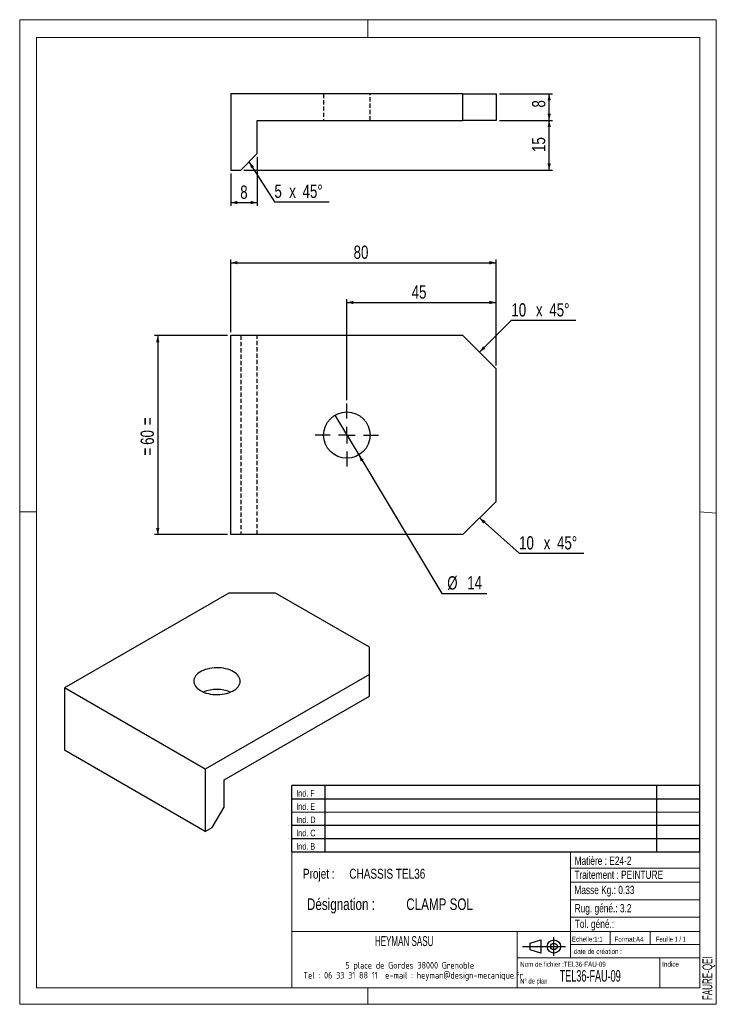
# Model space of a CAD drawing. Header units: millimetres. Extents: x 0 to 210, y 0 to 297.
import ezdxf

# ---------------------------------------------------------------- set-up
doc = ezdxf.new("R2010")
doc.units = ezdxf.units.MM
doc.linetypes.add('CENTERX2', pattern=[20.32, 12.7, -2.54, 2.54, -2.54])
doc.linetypes.add('HIDDEN', pattern=[1.905, 1.27, -0.635])
for name, color, linetype in [('COTES', 1, 'Continuous'), ('NOTES', 6, 'Continuous'), ('TRAIT-MIXTES', 3, 'CENTERX2'), ('TRAIT-TIRET', 2, 'HIDDEN')]:
    doc.layers.add(name, color=color, linetype=linetype)
doc.layers.add('TRAIT-FORT', color=4, linetype='Continuous', lineweight=25)
doc.styles.add('SLDTEXTSTYLE0', font='TXT', dxfattribs={"width": 0.75})
doc.styles.add('SLDTEXTSTYLE1', font='TXT', dxfattribs={"width": 0.605})
doc.styles.add('SLDTEXTSTYLE2', font='TXT', dxfattribs={"width": 0.692308})
doc.styles.add('SLDTEXTSTYLE3', font='TXT', dxfattribs={"width": 0.7})
doc.styles.add('SLDTEXTSTYLE4', font='TXT', dxfattribs={"width": 0.585018})
doc.styles.add('SLDTEXTSTYLE5', font='ISOCP3', dxfattribs={"width": 0.96})
doc.dimstyles.new('SLDDIMSTYLE0', dxfattribs={"dimtxt": 4, "dimasz": 2, "dimexe": 0, "dimexo": 0.0625, "dimgap": 1, "dimtad": 1, "dimdec": 1, "dimrnd": 1e-09, "dimzin": 12, "dimdsep": 46, "dimtxsty": 'SLDTEXTSTYLE0', "dimsah": 1, "dimcen": 0.09, "dimadec": 0, "dimazin": 3, "dimtfac": 1, "dimtdec": 1, "dimtofl": 0, "dimtmove": 0, "dimatfit": 3, "dimfxl": 1, "dimfrac": 2, "dimtolj": 1, "dimtzin": 12, "dimarcsym": 0})
doc.dimstyles.new('SLDDIMSTYLE1', dxfattribs={"dimtxt": 4, "dimasz": 2, "dimexe": 0, "dimexo": 0.0625, "dimgap": 1, "dimtad": 0, "dimtih": 1, "dimtoh": 1, "dimdec": 1, "dimrnd": 1e-09, "dimzin": 12, "dimdsep": 46, "dimtxsty": 'SLDTEXTSTYLE0', "dimblk1": 'NONE', "dimsah": 1, "dimcen": 0, "dimadec": 0, "dimazin": 3, "dimtfac": 1, "dimtdec": 1, "dimtmove": 0, "dimatfit": 3, "dimldrblk": 'NONE', "dimfxl": 1, "dimfrac": 2, "dimtolj": 1, "dimtzin": 12, "dimarcsym": 0})

# ---------------------------------------------------------------- blocks, each defined once
blk = doc.blocks.new('TAB MODIFS')
for p, q in [((123, 20), (0, 20)), ((0, 0), (0, 20)), ((10, 20), (10, 0)), ((110, 20), (110, 0)), ((123, 0), (123, 20)), ((0, 16), (123, 16)), ((0, 8), (123, 8)), ((0, 4), (123, 4)), ((0, 0), (123, 0))]:
    blk.add_line(p, q)
at = {"color": 7, "linetype": 'Continuous', "lineweight": 18}
blk.add_line((0, 12), (123, 12), dxfattribs=at)
at = {"color": 7}
for tag in ['AUTOATTR0', 'AUTOATTR1', 'AUTOATTR2', 'AUTOATTR3', 'AUTOATTR4', 'AUTOATTR5', 'AUTOATTR6', 'AUTOATTR7', 'AUTOATTR8', 'AUTOATTR9']:
    blk.add_attdef(tag, (0, 0), '', height=1, dxfattribs=at)
at = {"layer": 'NOTES', "color": 211, "char_height": 2, "attachment_point": 1, "style": 'SLDTEXTSTYLE0'}
for s, insert in [('Ind. F', (1.36, 18.66)), ('Ind. E', (1.36, 14.66)), ('Ind. D', (1.36, 10.66)), ('Ind. C', (1.36, 6.66)), ('Ind. B', (1.36, 2.66))]:
    blk.add_mtext(s, dxfattribs=dict(at, insert=insert))
blk = doc.blocks.new('Bloc2')
for p, q in [((2.32, 3.8), (5.55, 4.8)), ((2.32, 1.8), (2.32, 3.8)), ((5.55, 4.8), (5.55, 0.8)), ((9.48, 0), (9.48, 5.6)), ((0, 2.8), (12.98, 2.8)), ((5.55, 0.8), (2.32, 1.8))]:
    blk.add_line(p, q)
for radius in [2, 1]:
    blk.add_circle((9.48, 2.8), radius)
blk = doc.blocks.new('SW_NOTE_0')
at = {"layer": 'NOTES', "color": 0, "char_height": 3.5, "attachment_point": 1, "style": 'SLDTEXTSTYLE0'}
for s, insert in [('Désignation :', (0, 4.51)), ('CLAMP SOL', (29.93, 4.51))]:
    blk.add_mtext(s, dxfattribs=dict(at, insert=insert))
blk = doc.blocks.new('SW_NOTE_1')
at = {"layer": 'NOTES', "color": 0, "char_height": 3, "attachment_point": 1, "style": 'SLDTEXTSTYLE0'}
for s, insert in [('Projet :', (0, 3.87)), ('CHASSIS TEL36', (13.98, 3.87))]:
    blk.add_mtext(s, dxfattribs=dict(at, insert=insert))
blk = doc.blocks.new('SW_NOTE_2')
at = {"layer": 'NOTES', "color": 0, "char_height": 2, "attachment_point": 2, "style": 'SLDTEXTSTYLE5'}
for s, insert in [('5 place de Gordes 38000 Grenoble', (20.94, 2.58)), ('Tel : 06 33 31 88 11  e-mail : heyman@design-mecanique.fr', (22, -0.42))]:
    blk.add_mtext(s, dxfattribs=dict(at, insert=insert))
blk = doc.blocks.new('_D')
at = {"layer": 'COTES', "color": 1, "transparency": 16777216}
for p, q in [((71.6, 255.64), (71.6, 240.83)), ((63.6, 250.64), (63.6, 240.83)), ((63.6, 241.83), (71.6, 241.83))]:
    blk.add_line(p, q, dxfattribs=at)
for points in [[(63.6, 241.83), (65.6, 241.33), (65.6, 242.33)], [(71.6, 241.83), (69.6, 242.33), (69.6, 241.33)]]:
    blk.add_solid(points, dxfattribs=at)
at = {"layer": 'COTES', "color": 1, "transparency": 16777216, "insert": (66.47, 246.98), "char_height": 4, "attachment_point": 1, "style": 'SLDTEXTSTYLE0'}
blk.add_mtext('8', dxfattribs=at)
blk = doc.blocks.new('_D_1')
at = {"layer": 'COTES', "color": 1, "transparency": 16777216}
for p, q in [((144.6, 266.64), (160.6, 266.64)), ((159.6, 251.64), (159.6, 266.64)), ((67.6, 251.64), (160.6, 251.64))]:
    blk.add_line(p, q, dxfattribs=at)
for points in [[(159.6, 266.64), (159.1, 264.64), (160.1, 264.64)], [(159.6, 251.64), (160.1, 253.64), (159.1, 253.64)]]:
    blk.add_solid(points, dxfattribs=at)
at = {"layer": 'COTES', "color": 1, "transparency": 16777216, "insert": (154.44, 257.09), "char_height": 4, "attachment_point": 1, "rotation": 90, "style": 'SLDTEXTSTYLE0'}
blk.add_mtext('15', dxfattribs=at)
blk = doc.blocks.new('_D_2')
at = {"layer": 'COTES', "color": 1, "transparency": 16777216}
for p, q in [((144.6, 274.64), (160.6, 274.64)), ((159.6, 266.64), (159.6, 274.64)), ((144.6, 266.64), (160.6, 266.64))]:
    blk.add_line(p, q, dxfattribs=at)
for points in [[(159.6, 274.64), (159.1, 272.64), (160.1, 272.64)], [(159.6, 266.64), (160.1, 268.64), (159.1, 268.64)]]:
    blk.add_solid(points, dxfattribs=at)
at = {"layer": 'COTES', "color": 1, "transparency": 16777216, "insert": (154.44, 270.5), "char_height": 4, "attachment_point": 1, "rotation": 90, "style": 'SLDTEXTSTYLE0'}
blk.add_mtext('8', dxfattribs=at)
blk = doc.blocks.new('SW_CHAMFER_DIMENSION_0')
at = {"layer": 'COTES', "color": 0}
for p, q in [((-7.69, 12.05), (0, 0)), ((0, 0), (16.52, 0))]:
    blk.add_line(p, q, dxfattribs=at)
blk.add_solid([(-7.69, 12.05), (-7.03, 10.1), (-6.19, 10.63)], dxfattribs=at)
at = {"layer": 'COTES', "color": 0, "char_height": 4, "attachment_point": 1, "style": 'SLDTEXTSTYLE0'}
for s, insert in [('5', (0, 5.16)), ('x', (4.46, 5.16)), ('45°', (8.47, 5.16))]:
    blk.add_mtext(s, dxfattribs=dict(at, insert=insert))
blk = doc.blocks.new('_D_3')
at = {"layer": 'COTES', "color": 1, "transparency": 16777216}
for p, q in [((62.6, 201.7), (40.6, 201.7)), ((41.6, 201.7), (41.6, 141.7)), ((62.6, 141.7), (40.6, 141.7))]:
    blk.add_line(p, q, dxfattribs=at)
for points in [[(41.6, 201.7), (41.1, 199.7), (42.1, 199.7)], [(41.6, 141.7), (42.1, 143.7), (41.1, 143.7)]]:
    blk.add_solid(points, dxfattribs=at)
at = {"layer": 'COTES', "color": 1, "transparency": 16777216, "char_height": 4, "attachment_point": 1, "rotation": 90, "style": 'SLDTEXTSTYLE0'}
for s, insert in [('=', (36.44, 174.66)), ('60', (36.44, 168.75)), ('=', (36.44, 165.51))]:
    blk.add_mtext(s, dxfattribs=dict(at, insert=insert))
blk = doc.blocks.new('_D_4')
at = {"layer": 'COTES', "color": 1, "transparency": 16777216}
for p, q in [((63.6, 202.7), (63.6, 224.7)), ((63.6, 223.7), (143.6, 223.7)), ((143.6, 192.7), (143.6, 224.7))]:
    blk.add_line(p, q, dxfattribs=at)
for points in [[(63.6, 223.7), (65.6, 223.2), (65.6, 224.2)], [(143.6, 223.7), (141.6, 224.2), (141.6, 223.2)]]:
    blk.add_solid(points, dxfattribs=at)
at = {"layer": 'COTES', "color": 1, "transparency": 16777216, "insert": (100.64, 228.86), "char_height": 4, "attachment_point": 1, "style": 'SLDTEXTSTYLE0'}
blk.add_mtext('80', dxfattribs=at)
blk = doc.blocks.new('_D_5')
at = {"layer": 'COTES', "color": 1, "transparency": 16777216}
for p, q in [((98.6, 182.2), (98.6, 212.7)), ((98.6, 211.7), (143.6, 211.7)), ((143.6, 192.7), (143.6, 212.7))]:
    blk.add_line(p, q, dxfattribs=at)
for points in [[(98.6, 211.7), (100.6, 211.2), (100.6, 212.2)], [(143.6, 211.7), (141.6, 212.2), (141.6, 211.2)]]:
    blk.add_solid(points, dxfattribs=at)
at = {"layer": 'COTES', "color": 1, "transparency": 16777216, "insert": (118.14, 216.86), "char_height": 4, "attachment_point": 1, "style": 'SLDTEXTSTYLE0'}
blk.add_mtext('45', dxfattribs=at)
blk = doc.blocks.new('_D_6')
at = {"layer": 'COTES', "color": 1, "transparency": 16777216}
for p, q in [((94.99, 177.7), (102.2, 165.7)), ((102.2, 165.7), (127.27, 123.96)), ((127.27, 123.96), (140.8, 123.96))]:
    blk.add_line(p, q, dxfattribs=at)
blk.add_solid([(102.2, 165.7), (102.8, 163.73), (103.66, 164.25)], dxfattribs=at)
at = {"layer": 'COTES', "color": 1, "transparency": 16777216, "char_height": 4, "attachment_point": 1, "style": 'SLDTEXTSTYLE0'}
for s, insert in [('%%c', (128.86, 129.12)), ('14', (134.89, 129.18))]:
    blk.add_mtext(s, dxfattribs=dict(at, insert=insert))
blk = doc.blocks.new('_None')
blk = doc.blocks.new('SW_CHAMFER_DIMENSION_1')
at = {"layer": 'COTES', "color": 0}
for p, q in [((-9.61, -9.61), (0, 0)), ((0, 0), (19.47, 0))]:
    blk.add_line(p, q, dxfattribs=at)
blk.add_solid([(-9.61, -9.61), (-7.85, -8.55), (-8.55, -7.85)], dxfattribs=at)
at = {"layer": 'COTES', "color": 0, "char_height": 4, "attachment_point": 1, "style": 'SLDTEXTSTYLE0'}
for s, insert in [('10', (0, 5.16)), ('x', (7.41, 5.16)), ('45°', (11.43, 5.16))]:
    blk.add_mtext(s, dxfattribs=dict(at, insert=insert))
blk = doc.blocks.new('SW_CHAMFER_DIMENSION_2')
at = {"layer": 'COTES', "color": 0}
for p, q in [((-11.93, 10.66), (0, 0)), ((0, 0), (19.47, 0))]:
    blk.add_line(p, q, dxfattribs=at)
blk.add_solid([(-11.93, 10.66), (-10.78, 8.96), (-10.11, 9.7)], dxfattribs=at)
at = {"layer": 'COTES', "color": 0, "char_height": 4, "attachment_point": 1, "style": 'SLDTEXTSTYLE0'}
for s, insert in [('10', (0, 5.16)), ('x', (7.41, 5.16)), ('45°', (11.43, 5.16))]:
    blk.add_mtext(s, dxfattribs=dict(at, insert=insert))
blk = doc.blocks.new('SW_CENTERMARKSYMBOL_0')
at = {"layer": 'TRAIT-MIXTES', "color": 0}
for p, q in [((0, 5), (0, 9.5)), ((-5, 0), (-9.5, 0)), ((0, 0), (-2.5, 0)), ((0, 0), (0, 2.5)), ((0, 0), (0, -2.5)), ((0, 0), (2.5, 0)), ((5, 0), (9.5, 0)), ((0, -5), (0, -9.5))]:
    blk.add_line(p, q, dxfattribs=at)

msp = doc.modelspace()

# ---------------------------------------------------------------- linework, layer by layer
at = {"color": 7, "linetype": 'Continuous', "lineweight": 18}
for p, q in [((-0.02, 297), (209.98, 297)), ((-0.02, 297), (-0.02, 0)), ((104.98, 297), (104.98, 291.63)), ((209.98, 297), (209.98, 0)), ((5, 291.63), (205, 291.63)), ((5, 291.63), (5, 148.51)), ((205, 291.63), (205, 5)), ((-0.02, 148.51), (5, 148.51)), ((5, 148.51), (5, 5)), ((205, 148.52), (209.98, 148.11)), ((5, 67.69), (5, 5)), ((82, 46), (82, 5)), ((205, 46), (82, 46)), ((166, 46), (166, 14)), ((205, 46), (205, 5)), ((166, 41.11), (205, 41.11)), ((166, 36.8), (205, 36.8)), ((166, 31.55), (205, 31.55)), ((166, 26.26), (205, 26.26)), ((82, 22), (205, 22)), ((150, 22), (150, 5)), ((178, 22), (178, 18)), ((190, 22), (190, 18)), ((166, 18), (205, 18)), ((150, 14), (205, 14)), ((193, 14), (193, 5)), ((5, 5), (205, 5)), ((82, 5), (205, 5)), ((104.98, 0), (104.98, 5)), ((-0.02, 0), (209.98, 0))]:
    msp.add_line(p, q, dxfattribs=at)
at = {"layer": 'TRAIT-FORT', "color": 4, "linetype": 'Continuous', "lineweight": 25}
for p, q in [((63.6, 274.64), (63.6, 251.64)), ((133.6, 274.64), (63.6, 274.64)), ((133.6, 266.64), (133.6, 274.64)), ((133.6, 274.64), (143.6, 274.64)), ((143.6, 274.64), (143.6, 266.64)), ((71.6, 266.64), (133.6, 266.64)), ((71.6, 256.64), (71.6, 266.64)), ((143.6, 266.64), (133.6, 266.64)), ((66.6, 251.64), (71.6, 256.64)), ((63.6, 251.64), (66.6, 251.64)), ((63.6, 141.7), (63.6, 201.7)), ((133.6, 201.7), (63.6, 201.7)), ((143.6, 191.7), (133.6, 201.7)), ((143.6, 151.7), (143.6, 191.7)), ((133.6, 141.7), (143.6, 151.7)), ((133.6, 141.7), (63.6, 141.7)), ((63, 124), (13.5, 95.43)), ((77.14, 124), (63, 124)), ((105.43, 107.68), (77.14, 124)), ((105.43, 99.51), (105.43, 107.68)), ((105.43, 99.51), (55.93, 70.94)), ((105.43, 92.98), (105.43, 99.51)), ((55.93, 70.94), (13.5, 95.43)), ((13.5, 95.43), (13.5, 76.65)), ((61.58, 67.67), (105.43, 92.98)), ((55.93, 52.16), (13.5, 76.65)), ((55.93, 70.94), (55.93, 52.16)), ((61.58, 59.51), (61.58, 67.67)), ((58.05, 53.38), (61.58, 59.51)), ((55.93, 52.16), (58.05, 53.38))]:
    msp.add_line(p, q, dxfattribs=at)
at = {"layer": 'TRAIT-FORT', "color": 4, "linetype": 'Continuous', "lineweight": 25, "flags": 128}
msp.add_lwpolyline([(54.51, 94.61), (55.04, 94.34), (55.61, 94.1), (56.22, 93.89), (56.87, 93.72), (57.54, 93.59), (58.23, 93.49), (58.93, 93.44), (59.64, 93.43), (60.35, 93.46), (61.05, 93.54), (61.73, 93.65), (62.39, 93.8), (63.01, 93.99), (63.61, 94.21), (64.16, 94.47), (64.66, 94.76), (65.11, 95.08), (65.5, 95.42), (65.82, 95.78), (66.09, 96.16), (66.28, 96.56), (66.41, 96.96), (66.46, 97.37), (66.44, 97.78), (66.35, 98.18), (66.19, 98.58), (65.96, 98.97), (65.67, 99.34), (65.31, 99.7), (64.89, 100.03), (64.41, 100.33), (63.89, 100.6), (63.32, 100.85), (62.7, 101.05), (62.06, 101.22), (61.39, 101.36), (60.7, 101.45), (60, 101.5), (59.29, 101.51), (58.58, 101.48), (57.88, 101.41), (57.2, 101.3), (56.54, 101.14), (55.91, 100.95), (55.32, 100.73), (54.77, 100.47), (54.27, 100.18), (53.82, 99.86), (53.43, 99.52), (53.1, 99.16), (52.84, 98.78), (52.64, 98.39), (52.52, 97.98), (52.47, 97.57), (52.48, 97.16), (52.57, 96.76), (52.73, 96.36), (52.96, 95.97), (53.26, 95.6), (53.62, 95.25), (54.04, 94.92), (54.51, 94.61)], dxfattribs=at)
at = {"layer": 'TRAIT-FORT', "color": 4, "linetype": 'Continuous', "lineweight": 25}
msp.add_circle((98.6, 171.7), 7, dxfattribs=at)
msp.add_arc((59.46, 83.8), 11.19, 68.3927, 111.6073, dxfattribs=at)
at = {"layer": 'TRAIT-TIRET', "color": 2}
for p, q in [((91.6, 274.64), (91.6, 266.64)), ((105.6, 266.64), (105.6, 274.64)), ((66.6, 201.7), (66.6, 141.7)), ((71.6, 141.7), (71.6, 201.7))]:
    msp.add_line(p, q, dxfattribs=at)

# ---------------------------------------------------------------- block references
for name, p in [('TAB MODIFS', (81.99, 45.99)), ('Bloc2', (151.56, 14.63))]:
    msp.add_blockref(name, p)
at = {"layer": 'COTES', "color": 1}
for name, p in [('SW_CHAMFER_DIMENSION_0', (76.78, 242.09)), ('SW_CHAMFER_DIMENSION_1', (148.21, 206.32)), ('SW_CHAMFER_DIMENSION_2', (150.53, 136.04))]:
    msp.add_blockref(name, p, dxfattribs=at)
at = {"layer": 'NOTES', "color": 211}
for name, p in [('SW_NOTE_1', (85.37, 37.01)), ('SW_NOTE_0', (86.59, 27.44)), ('SW_NOTE_2', (96.63, 10.19))]:
    msp.add_blockref(name, p, dxfattribs=at)
at = {"layer": 'TRAIT-MIXTES', "color": 3}
msp.add_blockref('SW_CENTERMARKSYMBOL_0', (98.6, 171.7), dxfattribs=at)

# ---------------------------------------------------------------- texts
at = {"layer": 'NOTES', "color": 211}
for s, insert, char_height, attachment_point, style in [('Matière : E24-2', (167.27, 44.56), 2.5, 1, 'SLDTEXTSTYLE0'), ('Traitement : PEINTURE', (167.2, 40.32), 2.5, 1, 'SLDTEXTSTYLE0'), ('Masse Kg.: 0.33', (167.2, 35.75), 2.5, 1, 'SLDTEXTSTYLE0'), ('Rug. géné.: 3.2', (167.28, 30.24), 2.5, 1, 'SLDTEXTSTYLE0'), ('Tol. géné.:', (167.32, 25.5), 2.5, 1, 'SLDTEXTSTYLE0'), ('HEYMAN SASU', (115.88, 20.57), 3, 2, 'SLDTEXTSTYLE1'), ('Echelle:1:1', (166.45, 20.4), 1.5, 1, 'SLDTEXTSTYLE0'), ('Format:A4', (179.29, 20.38), 1.5, 1, 'SLDTEXTSTYLE0'), ('Feuille 1 / 1', (191.81, 20.38), 1.5, 1, 'SLDTEXTSTYLE2'), ('date de création :', (167.01, 16.69), 1.5, 1, 'SLDTEXTSTYLE0'), ('Nom de fichier :TEL36-FAU-09', (150.85, 12.82), 1.5, 1, 'SLDTEXTSTYLE0'), ('Indice', (193.69, 12.86), 1.5, 1, 'SLDTEXTSTYLE0'), ('TEL36-FAU-09', (162.76, 10.33), 3.5, 1, 'SLDTEXTSTYLE4'), ('N° de plan', (150.88, 7.77), 1.5, 1, 'SLDTEXTSTYLE3')]:
    msp.add_mtext(s, dxfattribs=dict(at, insert=insert, char_height=char_height, attachment_point=attachment_point, style=style))
at = {"layer": 'NOTES', "color": 211, "insert": (205.8, 1.26), "char_height": 3, "attachment_point": 1, "rotation": 90, "style": 'SLDTEXTSTYLE1'}
msp.add_mtext('FAURE-QEI', dxfattribs=at)

# ---------------------------------------------------------------- dimensions: what is measured, and where the dimension line sits
at = {"layer": 'COTES', "color": 1}
for base, p1, p2, picture, middle in [((159.6, 274.64), (143.6, 266.64), (143.6, 274.64), '_D_2', (159.6, 271.98)), ((159.6, 266.64), (66.6, 251.64), (143.6, 266.64), '_D_1', (159.6, 260.04))]:
    dim = msp.add_linear_dim(base=base, p1=p1, p2=p2, angle=90, dimstyle='SLDDIMSTYLE0', dxfattribs=at)
    dim.commit()
    dim.dimension.update_dxf_attribs({"geometry": picture, "text_midpoint": middle, "dimtype": 160})
for base, p1, p2, picture, middle in [((71.6, 241.83), (63.6, 251.64), (71.6, 256.64), '_D', (67.94, 241.83)), ((143.6, 223.7), (63.6, 201.7), (143.6, 191.7), '_D_4', (103.6, 223.7)), ((143.6, 211.7), (98.6, 181.2), (143.6, 191.7), '_D_5', (121.1, 211.7))]:
    dim = msp.add_linear_dim(base=base, p1=p1, p2=p2, dimstyle='SLDDIMSTYLE0', dxfattribs=at)
    dim.commit()
    dim.dimension.update_dxf_attribs({"geometry": picture, "text_midpoint": middle, "dimtype": 160})
dim = msp.add_linear_dim(base=(41.6, 141.7), p1=(63.6, 201.7), p2=(63.6, 141.7), angle=90, text='=<>=', dimstyle='SLDDIMSTYLE0', dxfattribs=at)
dim.commit()
dim.dimension.update_dxf_attribs({"geometry": '_D_3', "text_midpoint": (41.6, 171.7), "dimtype": 160})
dim = msp.add_diameter_dim_2p(p1=(94.99, 177.7), p2=(102.2, 165.7), dimstyle='SLDDIMSTYLE1', dxfattribs=at)
dim.commit()
dim.dimension.update_dxf_attribs({"geometry": '_D_6', "text_midpoint": (134.83, 127.17), "dimtype": 163})

doc.saveas('drawing.dxf')
